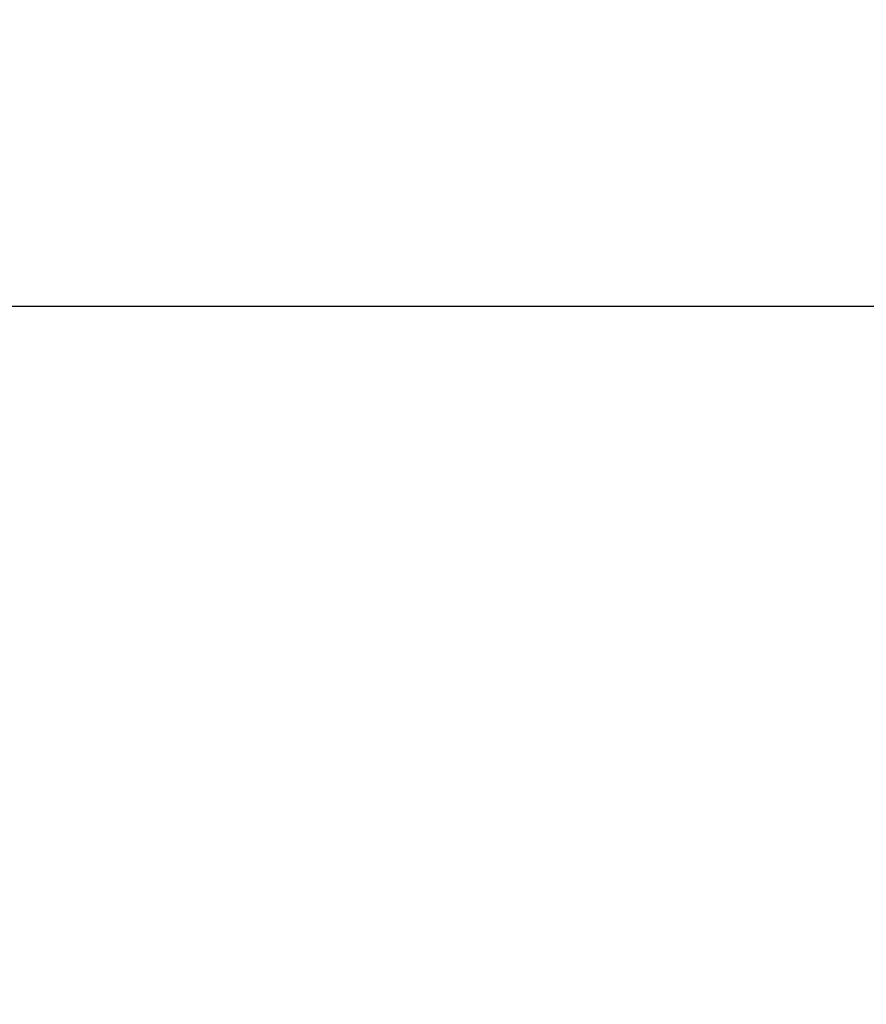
# Model space of a CAD drawing. Header units: millimetres. Extents: x 5411 to 5849, y 1719 to 2519.
# Tile 11 of 247: x 5810.0973 to 5810.1236, y 1747.0651 to 1747.0957. Entities that reach past the tile are written whole.
import ezdxf

# ---------------------------------------------------------------- set-up
doc = ezdxf.new("R2010")
doc.units = ezdxf.units.MM
doc.layers.add('Layer 01', color=7, linetype='Continuous', true_color=0x000000)

# ---------------------------------------------------------------- blocks, each defined once
blk = doc.blocks.new('Hanger v2')
at = {"layer": 'Layer 01', "color": 253, "true_color": 0xa0a0a0}
for points, knots in [([(-372.115084, 0, 32.710846), (-372.11137, 0.469148, 32.68269), (-371.95707, 0.940177, 32.654535), (-371.669818, 1.307132, 32.62638), (-371.23747, 1.859443, 32.584003), (-370.503936, 2.175984, 32.541625), (-369.805486, 2.111647, 32.499248), (-369.107036, 2.047309, 32.456871), (-368.443671, 1.602092, 32.414494), (-368.119494, 0.980095, 32.372117), (-367.963507, 0.680802, 32.351726), (-367.886053, 0.340578, 32.331335), (-367.886366, 0.000219, 32.310944)], [6.916664, 6.916664, 6.916664, 6.916664, 8.381941, 8.381941, 8.381941, 10.587354, 10.587354, 10.587354, 12.792767, 12.792767, 12.792767, 13.82138, 13.82138, 13.82138, 13.82138]), ([(-367.886369, 0.000208, 36.889056), (-367.88607, 0.341239, 36.909488), (-367.963845, 0.682142, 36.929919), (-368.120424, 0.981877, 36.95035), (-368.445191, 1.603567, 36.992727), (-369.108977, 2.048154, 37.035104), (-369.807488, 2.11183, 37.077482), (-370.505998, 2.175505, 37.119859), (-371.239232, 1.858269, 37.162236), (-371.671056, 1.305549, 37.204613), (-371.957552, 0.938845, 37.232728), (-372.111375, 0.468488, 37.260843), (-372.115068, 0, 37.288959)], [0, 0, 0, 0, 1.030687, 1.030687, 1.030687, 3.2361, 3.2361, 3.2361, 5.441513, 5.441513, 5.441513, 6.904703, 6.904703, 6.904703, 6.904703]), ([(-367.885104, -0.001548, 33.689056), (-367.888222, 0.459613, 33.716726), (-368.036472, 0.922599, 33.744396), (-368.314345, 1.286645, 33.772066), (-368.739917, 1.844193, 33.814443), (-369.469531, 2.169668, 33.85682), (-370.168715, 2.113864, 33.899197), (-370.867898, 2.05806, 33.941574), (-371.53665, 1.620977, 33.983951), (-371.868397, 1.002984, 34.026328), (-372.032097, 0.698038, 34.047239), (-372.11374, 0.349042, 34.06815), (-372.113615, 0, 34.089061)], [0, 0, 0, 0, 1.407742, 1.407742, 1.407742, 3.613155, 3.613155, 3.613155, 5.818568, 5.818568, 5.818568, 6.906822, 6.906822, 6.906822, 6.906822]), ([(-372.113615, 0, 29.510948), (-372.113722, 0.34971, 29.489997), (-372.031749, 0.699381, 29.469046), (-371.867446, 1.004755, 29.448095), (-371.535113, 1.622433, 29.405718), (-370.865947, 2.058882, 29.363341), (-370.166711, 2.114023, 29.320964), (-369.467475, 2.169165, 29.278587), (-368.738169, 1.842998, 29.236209), (-368.313126, 1.285047, 29.193832), (-368.036002, 0.921267, 29.166203), (-367.888218, 0.458958, 29.138573), (-367.885119, -0.001542, 29.110944)], [6.906383, 6.906383, 6.906383, 6.906383, 7.996719, 7.996719, 7.996719, 10.202132, 10.202132, 10.202132, 12.407546, 12.407546, 12.407546, 13.81317, 13.81317, 13.81317, 13.81317])]:
    blk.add_open_spline(points, degree=3, knots=knots, dxfattribs=at)
blk = doc.blocks.new('40X80 v5')
at = {"layer": 'Layer 01'}
blk.add_blockref('Hanger v2', (4369, 1480, -40), dxfattribs=at)

msp = doc.modelspace()

# ---------------------------------------------------------------- linework, layer by layer
at = {"layer": 'Layer 01', "color": 253, "true_color": 0xa0a0a0}
for p, q in [((5809.63664, 1747.086814, 1136.170711), (5814.912265, 1747.086814, 1136.170711)), ((5809.63664, 1747.086814, 1086.170711), (5814.912265, 1747.086814, 1086.170711))]:
    msp.add_line(p, q, dxfattribs=at)

# ---------------------------------------------------------------- block references
at = {"layer": 'Layer 01', "rotation": 89.99999999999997}
msp.add_blockref('40X80 v5', (7292.274453, -2250, 1120), dxfattribs=at)

doc.saveas('drawing.dxf')
